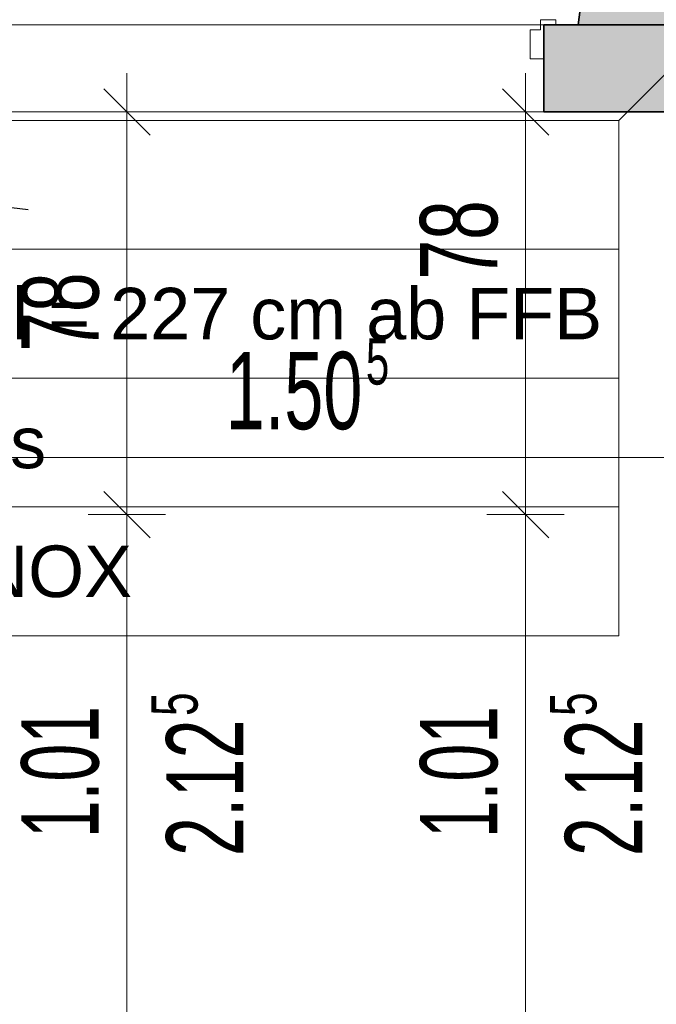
# Model space of a CAD drawing. Extents: x 69 to 739, y -141 to 453.
# Tile 36 of 48: x 231 to 256, y 255 to 293. Entities that reach past the tile are written whole.
import ezdxf
from ezdxf.lldxf.tags import DXFTag

# ---------------------------------------------------------------- set-up
doc = ezdxf.new("R2010")
doc.units = 0
doc.layers.get('0').update_dxf_attribs({"lineweight": 5})
for name, color, linetype, lineweight in [('5_UG-BESTAND', 7, 'Continuous', 25), ('5_UG-NEU', 7, 'Continuous', 25), ('5_UG-RAUM', 7, 'Continuous', 25), ('5_UG-TEXT-MASS', 7, 'Continuous', 25)]:
    doc.layers.add(name, color=color, linetype=linetype, lineweight=lineweight)
doc.layers.add('Ausgeblendet', color=3, linetype='Continuous', lineweight=35, true_color=0x00ff00)
doc.layers.add('S_Kaltwasser_Beschriftung', color=7, linetype='Continuous', lineweight=18, true_color=0x005e00)
doc.styles.get("Standard").update_dxf_attribs({"font": 'arial.ttf'})
tags = doc.linetypes.add('PUNKT2_S9', pattern=[0.0005, 0, -0.0005]).pattern_tags.tags
tags[6:7] = [DXFTag(74, 4), DXFTag(75, 0), DXFTag(340, '0'), DXFTag(46, 1.0), DXFTag(50, 0.0), DXFTag(44, 0.0), DXFTag(45, 0.0)]
tags[4:5] = [DXFTag(74, 4), DXFTag(75, 0), DXFTag(340, '0'), DXFTag(46, 1.0), DXFTag(50, 0.0), DXFTag(44, 0.0), DXFTag(45, 0.0)]
tags = doc.linetypes.add('STRICHPUNKT2_S5', pattern=[0.01, 0.008, -0.001, 0, -0.001]).pattern_tags.tags
tags[10:11] = [DXFTag(74, 4), DXFTag(75, 0), DXFTag(340, '0'), DXFTag(46, 1.0), DXFTag(50, 0.0), DXFTag(44, 0.0), DXFTag(45, 0.0)]
tags[8:9] = [DXFTag(74, 4), DXFTag(75, 0), DXFTag(340, '0'), DXFTag(46, 1.0), DXFTag(50, 0.0), DXFTag(44, 0.0), DXFTag(45, 0.0)]
tags[6:7] = [DXFTag(74, 4), DXFTag(75, 0), DXFTag(340, '0'), DXFTag(46, 1.0), DXFTag(50, 0.0), DXFTag(44, 0.0), DXFTag(45, 0.0)]
tags[4:5] = [DXFTag(74, 4), DXFTag(75, 0), DXFTag(340, '0'), DXFTag(46, 1.0), DXFTag(50, 0.0), DXFTag(44, 0.0), DXFTag(45, 0.0)]

# ---------------------------------------------------------------- blocks, each defined once
blk = doc.blocks.new('Referenz-A06HSZPONL', base_point=(0, -118.617))
at = {"layer": '5_UG-BESTAND', "color": 0, "lineweight": 35}
for p, q in [((253.845, 299.739), (252.977, 293.138)), ((252.977, 293.138), (251.65, 293.138)), ((251.65, 293.138), (251.65, 289.761)), ((252.977, 293.138), (321.608, 293.138)), ((251.65, 289.761), (321.608, 289.761))]:
    blk.add_line(p, q, dxfattribs=at)
at = {"layer": '5_UG-BESTAND', "color": 0, "linetype": 'PUNKT2_S9', "lineweight": 13, "ltscale": 0.13}
for p, q in [((230.771, 293.138), (251.65, 293.138)), ((230.771, 289.761), (251.65, 289.761))]:
    blk.add_line(p, q, dxfattribs=at)
at = {"layer": '5_UG-BESTAND', "color": 0, "linetype": 'STRICHPUNKT2_S5', "lineweight": 13, "ltscale": 0.13}
blk.add_line((250.945, 226.532), (250.945, 289.761), dxfattribs=at)
at = {"layer": '5_UG-NEU', "color": 0, "lineweight": 13}
for p, q in [((251.519, 293.339), (251.519, 292.939)), ((252.119, 293.338), (251.519, 293.338)), ((251.65, 291.821), (251.65, 293.138)), ((251.65, 293.138), (252.119, 293.138)), ((252.119, 293.138), (251.65, 293.138)), ((252.119, 293.138), (252.119, 293.338)), ((251.116, 291.822), (251.116, 292.939)), ((251.519, 292.939), (251.116, 292.939)), ((251.65, 291.821), (251.116, 291.821))]:
    blk.add_line(p, q, dxfattribs=at)
at = {"layer": '5_UG-RAUM', "color": 0, "lineweight": -2}
blk.add_line((215.873, 287.971), (231.635, 285.966), dxfattribs=at)
at = {"layer": '5_UG-TEXT-MASS', "color": 0, "lineweight": 13}
for p, q in [((235.469, 289.761), (235.469, 291.261)), ((250.945, 289.761), (250.945, 291.261)), ((236.37, 288.861), (234.57, 290.661)), ((251.845, 288.861), (250.045, 290.661)), ((235.469, 289.761), (233.97, 289.761)), ((235.469, 289.761), (236.97, 289.761)), ((235.469, 274.132), (235.469, 289.761)), ((250.945, 289.761), (249.445, 289.761)), ((250.945, 289.761), (252.445, 289.761)), ((250.945, 274.132), (250.945, 289.761)), ((227.391, 276.348), (239.269, 276.348)), ((239.269, 276.348), (257.525, 276.348)), ((236.37, 273.232), (234.57, 275.032)), ((251.845, 273.232), (250.045, 275.032)), ((235.469, 274.132), (233.97, 274.132)), ((235.469, 274.132), (236.97, 274.132)), ((235.469, 253.932), (235.469, 274.132)), ((250.945, 274.132), (249.445, 274.132)), ((250.945, 274.132), (252.445, 274.132)), ((250.945, 253.932), (250.945, 274.132))]:
    blk.add_line(p, q, dxfattribs=at)
at = {"layer": 'Ausgeblendet', "color": 0, "linetype": 'Continuous', "lineweight": 13, "ltscale": 0.13}
for points in [[(253.845, 289.761), (252.977, 293.138), (253.845, 299.739)], [(253.845, 289.761), (253.845, 299.739), (321.608, 289.761)], [(321.608, 289.761), (253.845, 299.739), (321.608, 299.739)], [(251.65, 289.761), (251.65, 293.138), (252.977, 289.761)], [(252.977, 289.761), (251.65, 293.138), (252.977, 293.138)], [(252.977, 289.761), (252.977, 293.138), (253.845, 289.761)]]:
    blk.add_solid(points, dxfattribs=at)
at = {"layer": '5_UG-TEXT-MASS', "color": 0, "lineweight": -2, "attachment_point": 1, "rotation": 90}
for s, insert, char_height in [('{\\W0.66;\\fArial;78}', (246.846, 283.254), 3), ('{\\W0.66;\\fArial;78}', (231.37, 280.454), 3), ('{\\W0.65;\\fArial;5}', (236.416, 266.319), 1.8), ('{\\W0.65;\\fArial;5}', (251.892, 266.319), 1.8), ('{\\W0.63;\\fArial;1.01}', (231.37, 261.57), 3), ('{\\W0.63;\\fArial;1.01}', (246.846, 261.57), 3), ('{\\W0.65;\\fArial;2.12}', (236.995, 260.881), 3), ('{\\W0.65;\\fArial;2.12}', (252.471, 260.881), 3)]:
    blk.add_mtext(s, dxfattribs=dict(at, insert=insert, char_height=char_height))
at = {"layer": '5_UG-TEXT-MASS', "color": 0, "lineweight": -2, "attachment_point": 1}
for s, insert, char_height in [('{\\W0.65;\\fArial;5}', (244.744, 280.978), 1.8), ('{\\W0.65;\\fArial;1.50}', (239.307, 280.447), 3)]:
    blk.add_mtext(s, dxfattribs=dict(at, insert=insert, char_height=char_height))
blk = doc.blocks.new('Bauteilbeschriftung-A06HSZPYNL', base_point=(215.598, 269.432))
at = {"color": 0, "linetype": 'ByBlock', "lineweight": -2, "ltscale": 0.18}
blk.add_line((254.559, 289.432), (260.825, 295.698), dxfattribs=at)
at = {"color": 0, "lineweight": -2}
for p, q in [((215.598, 289.432), (254.559, 289.432)), ((215.598, 269.432), (215.598, 289.432)), ((254.559, 289.432), (254.559, 269.432)), ((215.598, 284.432), (254.559, 284.432)), ((215.598, 279.432), (254.559, 279.432)), ((215.598, 274.432), (254.559, 274.432)), ((254.559, 269.432), (215.598, 269.432))]:
    blk.add_line(p, q, dxfattribs=at)
at = {"color": 0, "linetype": 'ByBlock', "lineweight": -2, "ltscale": 0.18, "char_height": 2, "attachment_point": 1}
for s, insert in [('{\\fArial;DN 20}', (216.264, 287.932)), ('{\\fArial;Mitte Bauteil = 227 cm ab FFB}', (216.264, 282.932)), ('{\\fArial;VR = 0.43 l/s}', (216.264, 277.932)), ('{\\fArial;Sanpress INOX}', (216.264, 272.932))]:
    blk.add_mtext(s, dxfattribs=dict(at, insert=insert))

msp = doc.modelspace()

# ---------------------------------------------------------------- block references
at = {"color": 251, "lineweight": 25, "ltscale": 0.25, "true_color": 0x585858}
msp.add_blockref('Referenz-A06HSZPONL', (0, -118.617), dxfattribs=at)
at = {"layer": 'S_Kaltwasser_Beschriftung', "ltscale": 0.18}
msp.add_blockref('Bauteilbeschriftung-A06HSZPYNL', (215.598, 269.432), dxfattribs=at)

doc.saveas('drawing.dxf')
